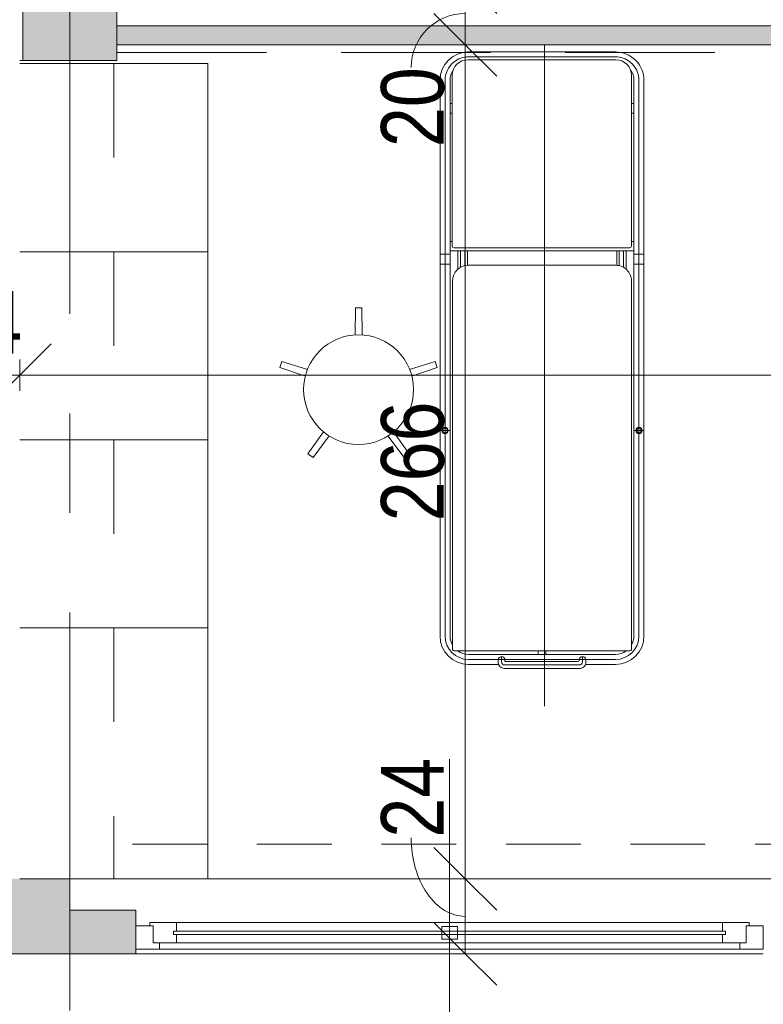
# Model space of a CAD drawing. Header units: centimetres. Extents: x -1631 to 21770, y -8842 to 3590.
# Tile 3 of 133: x -1229 to -992, y 92 to 406. Entities that reach past the tile are written whole.
import ezdxf

# ---------------------------------------------------------------- set-up
doc = ezdxf.new("R2010")
doc.units = ezdxf.units.CM
for name, pattern in [('Dash', [60, 30, -30]), ('Oś', [222.25, 127, -31.75, 31.75, -31.75]), ('Ponad', [39.688, 23.813, -15.875]), ('Ukryte', [71.438, 47.625, -23.813])]:
    doc.linetypes.add(name, pattern=pattern)
for name, color, linetype, lineweight in [('A-ANNO-DIMS', 211, 'Continuous', 13), ('A-ANNO-DIMS-100', 211, 'Continuous', 13), ('A-DETL-HDLN', 90, 'Ukryte', 9), ('A-DETL-THIN', 151, 'Continuous', 9), ('A-FLOR-OVHD', 1, 'Ponad', 9), ('A-GLAZ', 151, 'Continuous', 13), ('A-GLAZ-IDEN', 152, 'Continuous', 13), ('A-WALL', 113, 'Continuous', 13), ('A-WALL-PATT', 111, 'Continuous', 13), ('I-FURN', 30, 'Continuous', 9), ('Q-SPCQ', 91, 'Continuous', 9), ('S-COLS', 52, 'Continuous', 13), ('S-GRID', 1, 'Continuous', 13)]:
    doc.layers.add(name, color=color, linetype=linetype, lineweight=lineweight)
doc.styles.add('Arial Narrow_5', font='ARIALN.TTF', dxfattribs={"height": 20})
doc.styles.add('Arial_13', font='arial.ttf', dxfattribs={"height": 0.2})
doc.dimstyles.new('Diagonal_1_100__0__wewnętrzne', dxfattribs={"dimscale": 30.48, "dimtxt": 20.468619, "dimasz": 0.656168, "dimexe": 0.164042, "dimexo": 0.0625, "dimgap": 0.032808, "dimtad": 1, "dimdec": 0, "dimdsep": 46, "dimtxsty": 'Arial Narrow_5', "dimblk1": 'OBLIQUE', "dimblk2": 'OBLIQUE', "dimsah": 1, "dimcen": 0.09, "dimazin": 0, "dimtfac": 1, "dimtdec": 4, "dimtix": 1, "dimtmove": 0, "dimatfit": 3, "dimfxl": 0, "dimtvp": 1, "dimtolj": 1, "dimtzin": 0, "dimarcsym": 0})
doc.dimstyles.new('Diagonal_1_100__0__wewnętrzne_1', dxfattribs={"dimscale": 30.48, "dimtxt": 20.468619, "dimasz": 0.656168, "dimexe": 0.164042, "dimexo": 0.0625, "dimgap": 0.032808, "dimtad": 1, "dimdec": 0, "dimdsep": 46, "dimtxsty": 'Arial Narrow_5', "dimblk1": 'OBLIQUE', "dimblk2": 'OBLIQUE', "dimsah": 1, "dimcen": 0.09, "dimazin": 0, "dimtfac": 1, "dimtdec": 4, "dimtix": 1, "dimtmove": 1, "dimatfit": 3, "dimfxl": 0, "dimtvp": 1, "dimtolj": 1, "dimtzin": 0, "dimarcsym": 0})
doc.dimstyles.new('Diagonal_1_100__0__wewnętrzne_2', dxfattribs={"dimscale": 30.48, "dimtxt": 20.468619, "dimasz": 0.656168, "dimexe": 0.164042, "dimexo": 0.0625, "dimgap": 0.032808, "dimtad": 1, "dimdec": 0, "dimdsep": 46, "dimtxsty": 'Arial Narrow_5', "dimblk1": 'OBLIQUE', "dimblk2": 'OBLIQUE', "dimsah": 1, "dimcen": 0.09, "dimazin": 0, "dimtfac": 1, "dimtdec": 4, "dimtix": 1, "dimtmove": 2, "dimatfit": 3, "dimfxl": 0, "dimtvp": 1, "dimtolj": 1, "dimtzin": 0, "dimarcsym": 0})

# ---------------------------------------------------------------- blocks, each defined once
blk = doc.blocks.new('M_Concrete-Square-Column - 300 x 300mm-1795931-6_piętro IV __13_80 m_ - stan projektowany')
at = {"layer": 'S-COLS', "lineweight": 9}
blk.add_hatch(color=254, dxfattribs=at).paths.add_polyline_path([(15, -15), (15, 15), (-15, 15), (-15, -15)], flags=0)
for p, q in [((15, 15), (-15, 15)), ((-15, 15), (-15, -15)), ((15, -15), (15, 15)), ((-15, -15), (15, -15))]:
    blk.add_line(p, q, dxfattribs=at)
blk = doc.blocks.new('Blat - Blat-2328147-6_piętro IV __13_80 m_ - stan projektowany')
at = {"layer": 'I-FURN', "linetype": 'Dash'}
for p, q in [((260, 0), (260, -30)), ((260, -30), (0, -30))]:
    blk.add_line(p, q, dxfattribs=at)
blk = doc.blocks.new('Blat - Blat-V6-6_piętro IV __13_80 m_ - stan projektowany')
at = {"layer": 'I-FURN'}
for p, q in [((80, 0), (80, -60)), ((80, -60), (0, -60))]:
    blk.add_line(p, q, dxfattribs=at)
blk = doc.blocks.new('Blat - Blat-2328141-6_piętro IV __13_80 m_ - stan projektowany')
at = {"layer": 'I-FURN'}
for p, q in [((0, -60), (0, 0)), ((60, 0), (60, -60)), ((60, -60), (0, -60))]:
    blk.add_line(p, q, dxfattribs=at)
blk = doc.blocks.new('stół zabiegowy SZ-02 198x65 - stół zabiegowy SZ-02 198x65-V10-6_piętro IV __13_80 m_ - stan projektowany')
at = {"layer": 'Q-SPCQ'}
for p, q in [((74.99, 33.26), (-102.21, 33.26)), ((74.99, 31.66), (-102.21, 31.66)), ((-36.68, 33.06), (-36.68, 30.26)), ((16.4, 33.26), (16.4, 30.06)), ((19.59, 33.26), (19.59, 30.06)), ((-107, -27.24), (-107, 28.76)), ((11.01, 29.26), (-106.5, 29.26)), ((-102.21, 30.06), (74.99, 30.06)), ((20.59, -28.54), (20.59, 30.06)), ((21.58, 28.85), (21.58, -27.24)), ((76.59, 29.35), (22.08, 29.35)), ((23.59, 30.06), (23.59, 29.35)), ((64.59, 30.06), (64.59, 29.35)), ((67.59, 29.35), (67.59, 30.06)), ((20.59, 27.56), (14.77, 27.56)), ((20.59, 26.76), (15.34, 26.76)), ((15.89, 25.36), (20.59, 25.36)), ((-111.31, 24.16), (-111.31, 14.62)), ((-109.71, 24.16), (-109.71, 0.76)), ((-108.11, 24.16), (-108.11, -22.64)), ((16, 24.56), (20.59, 24.56)), ((16.01, -22.74), (16.01, 24.26)), ((81.59, -22.74), (81.59, 24.35)), ((82.49, 24.16), (82.49, -22.64)), ((84.09, 24.16), (84.09, -22.64)), ((-112.56, -11.24), (-112.56, 12.76)), ((-111.46, 12.66), (-111.46, -11.14)), ((-110.56, 14.76), (-109.71, 14.76)), ((-110.46, 13.66), (-109.11, 13.66)), ((-110.16, 12.56), (-109.71, 12.56)), ((-110.36, -10.84), (-110.36, 12.36)), ((-124.56, 0), (86.35, 0)), ((-109.71, 0.76), (-109.71, -22.64)), ((-108.11, 2.01), (-107, 2.01)), ((-108.11, -0.49), (-107, -0.49)), ((-110.46, -12.14), (-109.11, -12.14)), ((-110.16, -11.04), (-109.71, -11.04)), ((-111.31, -22.64), (-111.31, -13.09)), ((-110.56, -13.24), (-109.71, -13.24)), ((15.89, -23.84), (20.59, -23.84)), ((16, -23.04), (20.59, -23.04)), ((-106.5, -27.74), (11.01, -27.74)), ((20.59, -26.04), (14.77, -26.04)), ((20.59, -25.24), (15.34, -25.24)), ((22.08, -27.74), (76.59, -27.74)), ((23.59, -28.54), (23.59, -27.82)), ((64.59, -28.54), (64.59, -27.82)), ((67.59, -27.82), (67.59, -28.54)), ((-102.21, -28.54), (74.99, -28.54)), ((74.99, -30.14), (-102.21, -30.14)), ((-36.68, -31.54), (-36.68, -28.74)), ((16.4, -31.74), (16.4, -28.54)), ((19.59, -31.74), (19.59, -28.54)), ((74.99, -31.74), (-102.21, -31.74))]:
    blk.add_line(p, q, dxfattribs=at)
for centre, radius in [((-36.68, 31.66), 0.999), ((-36.68, 31.66), 0.727), ((-36.68, -30.14), 0.999), ((-36.68, -30.14), 0.727)]:
    blk.add_circle(centre, radius, dxfattribs=at)
for centre, radius, start, end in [((-102.21, 24.16), 9.1, 90, 180), ((-102.21, 24.16), 7.5, 90, 180), ((74.99, 24.16), 9.1, 0, 90), ((74.99, 24.16), 7.5, 38.9891, 90), ((-106.5, 28.76), 0.5, 90, 180), ((-102.21, 24.16), 5.9, 90, 120.1847), ((11.01, 24.26), 5, 360, 90), ((22.08, 28.85), 0.5, 90, 180), ((74.99, 24.16), 5.9, 55.7775, 90), ((76.59, 24.35), 5, 360, 90), ((74.99, 24.16), 7.5, 0, 38.7517), ((-102.21, 24.16), 5.9, 144.3302, 180), ((-110.56, 12.76), 2, 90, 180), ((-110.46, 12.66), 1, 90, 180), ((-110.16, 12.36), 0.2, 90, 180), ((-109.95, 13.66), 1.13, 282.5834, 77.4166), ((-110.56, -11.24), 2, 174.2608, 270), ((-110.46, -11.14), 1, 180, 270), ((-109.95, -12.14), 1.13, 282.5834, 77.4166), ((-102.21, -22.64), 9.1, 180, 270), ((-102.21, -22.64), 7.5, 180, 270), ((-102.21, -22.64), 5.9, 180, 215.6698), ((11.01, -22.74), 5, 270, 0), ((74.99, -22.64), 9.1, 270, 0), ((76.59, -22.74), 5, 270, 360), ((74.99, -22.64), 7.5, 321.2483, 0), ((-106.5, -27.24), 0.5, 180, 270), ((-102.21, -22.64), 5.9, 239.8153, 270), ((22.08, -27.24), 0.5, 180, 270), ((74.99, -22.64), 7.5, 270, 321.0109), ((74.99, -22.64), 5.9, 270, 304.2225)]:
    blk.add_arc(centre, radius, start, end, dxfattribs=at)
blk = doc.blocks.new('stołek obrotowy WG-03 śr_32cm - stołek obrotowy WG-03 śr_32cm-850736-6_piętro IV __13_80 m_ - stan projektowany')
at = {"layer": 'Q-SPCQ'}
for p, q in [((-1, 26.05), (-1.11, 17.46)), ((1, 26.05), (-1, 26.05)), ((1.11, 17.46), (1, 26.05)), ((-24.46, 9), (-25.08, 7.1)), ((-25.08, 7.1), (-16.95, 4.34)), ((-16.27, 6.45), (-24.46, 9)), ((24.46, 9), (16.27, 6.45)), ((16.95, 4.34), (25.08, 7.1)), ((25.08, 7.1), (24.46, 9)), ((-11.16, -13.48), (-16.12, -20.48)), ((-14.5, -21.66), (-9.37, -14.78)), ((9.37, -14.78), (14.5, -21.66)), ((16.12, -20.48), (11.16, -13.48)), ((-16.12, -20.48), (-14.5, -21.66)), ((14.5, -21.66), (16.12, -20.48))]:
    blk.add_line(p, q, dxfattribs=at)
blk.add_circle((0, 0), 17.5, dxfattribs=at)
blk = doc.blocks.new('Okno - automatyczna etykieta - 200x165 _projektowane_-2623157-6_piętro IV __13_80 m_ - stan projektowany')
at = {"layer": 'A-GLAZ'}
for p, q in [((-92.5, 5.5), (-100, 5.5)), ((-100, 5.5), (-100, -2)), ((-100, 5.5), (100, 5.5)), ((-87, 3.5), (-94.5, 3.5)), ((-94.5, 3.5), (-94.5, -2)), ((-94.5, -2), (-94.5, 3.5)), ((-94.5, 3.5), (-92.5, 3.5)), ((-92.5, 3.5), (-92.5, 5.5)), ((92.5, 5.5), (-92.5, 5.5)), ((-87, 0.75), (-87, 3.5)), ((87, 3.5), (-87, 3.5)), ((94.5, 3.5), (87, 3.5)), ((87, 3.5), (87, 0.75)), ((100, 5.5), (92.5, 5.5)), ((92.5, 5.5), (92.5, 3.5)), ((92.5, 3.5), (94.5, 3.5)), ((94.5, -2), (94.5, 3.5)), ((94.5, 3.5), (94.5, -2)), ((100, -2), (100, 5.5)), ((88, 0.75), (-88, 0.75)), ((-88, 0.75), (-88, -0.25)), ((-88, -0.25), (-88, 0.75)), ((-88, 0.75), (-87, 0.75)), ((2.5, 2.25), (-2.5, 2.25)), ((-2.5, 2.25), (-2.5, -1.75)), ((2.5, -1.75), (2.5, 2.25)), ((87, 0.75), (88, 0.75)), ((88, -0.25), (88, 0.75)), ((88, 0.75), (88, -0.25)), ((-100, -2), (-94.5, -2)), ((-94.5, -2), (-95.5, -2)), ((-95.5, -2), (-95.5, -3)), ((-95.5, -3), (-87, -3)), ((-88, -0.25), (88, -0.25)), ((-87, -0.25), (-88, -0.25)), ((-87, -3), (-87, -0.25)), ((87, -3), (-87, -3)), ((-2.5, -1.75), (2.5, -1.75)), ((87, -0.25), (87, -3)), ((88, -0.25), (87, -0.25)), ((87, -3), (95.5, -3)), ((95.5, -2), (94.5, -2)), ((94.5, -2), (100, -2)), ((95.5, -3), (95.5, -2))]:
    blk.add_line(p, q, dxfattribs=at)
blk = doc.blocks.new('DIMBLOCK76-6_piętro IV __13_80 m_ - stan projektowany')
at = {"layer": 'A-ANNO-DIMS-100', "transparency": 16777216}
for p, q in [((-1086.6, 132.33), (-1096.6, 142.33)), ((-1091.6, 132.33), (-1081.6, 132.33)), ((-1086.6, 132.33), (-1091.6, 132.33)), ((-1086.6, 108.33), (-1086.6, 132.33)), ((-1086.6, 132.33), (-1076.6, 122.33)), ((-1086.6, 108.33), (-1096.6, 118.33)), ((-1091.6, 108.33), (-1081.6, 108.33)), ((-1086.6, 108.33), (-1091.6, 108.33)), ((-1086.6, 108.33), (-1076.6, 98.33))]:
    blk.add_line(p, q, dxfattribs=at)
blk.add_ellipse((-1086.6, 145.42), major_axis=(0, 25.09), ratio=0.687265, start_param=1.570796, end_param=3.141593, dxfattribs=at)
at = {"layer": 'A-ANNO-DIMS-100', "color": 0, "transparency": 16777216, "insert": (-1113.45, 145.42), "char_height": 20, "width": 30.4105, "attachment_point": 1, "rotation": 90, "line_spacing_factor": 0.974696, "style": 'Arial Narrow_5'}
blk.add_mtext('24', dxfattribs=at)
blk = doc.blocks.new('_Oblique')
at = {"color": 0, "linetype": 'ByBlock', "lineweight": -2}
blk.add_line((-0.5, -0.5), (0.5, 0.5), dxfattribs=at)
blk = doc.blocks.new('DIMBLOCK77-6_piętro IV __13_80 m_ - stan projektowany')
at = {"layer": 'A-ANNO-DIMS-100', "transparency": 16777216}
for p, q in [((-1086.6, 398.33), (-1096.6, 408.33)), ((-1091.6, 398.33), (-1081.6, 398.33)), ((-1086.6, 398.33), (-1091.6, 398.33)), ((-1086.6, 132.33), (-1086.6, 398.33)), ((-1086.6, 398.33), (-1076.6, 388.33)), ((-1086.6, 132.33), (-1096.6, 142.33)), ((-1091.6, 132.33), (-1081.6, 132.33)), ((-1086.6, 132.33), (-1091.6, 132.33)), ((-1086.6, 132.33), (-1076.6, 122.33))]:
    blk.add_line(p, q, dxfattribs=at)
at = {"layer": 'A-ANNO-DIMS-100', "color": 0, "transparency": 16777216, "insert": (-1113.45, 246.32), "char_height": 20, "width": 45.6158, "attachment_point": 1, "rotation": 90, "line_spacing_factor": 0.974696, "style": 'Arial Narrow_5'}
blk.add_mtext('266', dxfattribs=at)
blk = doc.blocks.new('DIMBLOCK78-6_piętro IV __13_80 m_ - stan projektowany')
at = {"layer": 'A-ANNO-DIMS-100', "transparency": 16777216}
for p, q in [((-1086.6, 418.33), (-1096.6, 428.33)), ((-1091.6, 418.33), (-1081.6, 418.33)), ((-1086.6, 418.33), (-1091.6, 418.33)), ((-1086.6, 398.33), (-1086.6, 418.33)), ((-1086.6, 418.33), (-1076.6, 408.33)), ((-1086.6, 398.33), (-1096.6, 408.33)), ((-1091.6, 398.33), (-1081.6, 398.33)), ((-1086.6, 398.33), (-1091.6, 398.33)), ((-1086.6, 398.33), (-1076.6, 388.33))]:
    blk.add_line(p, q, dxfattribs=at)
blk.add_ellipse((-1086.6, 391.03), major_axis=(0, 17.3), ratio=0.996788, start_param=0, end_param=1.570796, dxfattribs=at)
at = {"layer": 'A-ANNO-DIMS-100', "color": 0, "transparency": 16777216, "insert": (-1113.45, 365.68), "char_height": 20, "width": 30.4105, "attachment_point": 1, "rotation": 90, "line_spacing_factor": 0.974696, "style": 'Arial Narrow_5'}
blk.add_mtext('20', dxfattribs=at)
blk = doc.blocks.new('DIMBLOCK102-6_piętro IV __13_80 m_ - stan projektowany')
at = {"layer": 'A-ANNO-DIMS-100', "transparency": 16777216}
for p, q in [((-1228.62, 292.9), (-1218.62, 302.9)), ((-567.62, 292.9), (-557.62, 302.9)), ((-1228.62, 287.9), (-1228.62, 297.9)), ((-567.62, 287.9), (-567.62, 297.9)), ((-1228.62, 292.9), (-1238.62, 282.9)), ((-567.62, 292.9), (-1228.62, 292.9)), ((-1228.62, 292.9), (-1228.62, 287.9)), ((-567.62, 292.9), (-577.62, 282.9)), ((-567.62, 292.9), (-567.62, 287.9))]:
    blk.add_line(p, q, dxfattribs=at)
at = {"layer": 'A-ANNO-DIMS-100', "color": 0, "transparency": 16777216, "insert": (-950.55, 319.75), "char_height": 20, "width": 45.6158, "attachment_point": 1, "line_spacing_factor": 0.974696, "style": 'Arial Narrow_5'}
blk.add_mtext('661', dxfattribs=at)
blk = doc.blocks.new('DIMBLOCK103-6_piętro IV __13_80 m_ - stan projektowany')
at = {"layer": 'A-ANNO-DIMS-100', "transparency": 16777216}
for p, q in [((-1252.62, 292.9), (-1242.62, 302.9)), ((-1228.62, 292.9), (-1218.62, 302.9)), ((-1252.62, 287.9), (-1252.62, 297.9)), ((-1228.62, 287.9), (-1228.62, 297.9)), ((-1252.62, 292.9), (-1262.62, 282.9)), ((-1228.62, 292.9), (-1252.62, 292.9)), ((-1252.62, 292.9), (-1252.62, 287.9)), ((-1228.62, 292.9), (-1238.62, 282.9)), ((-1228.62, 292.9), (-1228.62, 287.9))]:
    blk.add_line(p, q, dxfattribs=at)
at = {"layer": 'A-ANNO-DIMS-100', "color": 0, "transparency": 16777216, "insert": (-1253.29, 319.75), "char_height": 20, "width": 30.4105, "attachment_point": 1, "line_spacing_factor": 0.974696, "style": 'Arial Narrow_5'}
blk.add_mtext('24', dxfattribs=at)
blk = doc.blocks.new('Okno_LD_typ 100 - metka _ wys_parapetu-2491833-6_piętro IV __13_80 m_ - stan projektowany')
at = {"layer": 'A-GLAZ-IDEN'}
blk.add_line((0, 1.8925), (0, -0.3919), dxfattribs=at)
blk.add_circle((0, -0.0919), 0.3, dxfattribs=at)
at = {"layer": 'A-GLAZ-IDEN', "insert": (0.4711, 0.6634), "char_height": 0.2, "width": 0.48783, "attachment_point": 3, "rotation": 90, "line_spacing_factor": 0.936439, "style": 'Arial_13', "bg_fill": 3, "box_fill_scale": 1.25, "bg_fill_color": 256, "bg_fill_true_color": 13158600, "bg_fill_transparency": 0}
blk.add_mtext('\\pt1.27,2.54,3.81,5.08,6.35,7.62,8.89,10.16,11.43,12.7,13.97,15.24,16.51,17.78,19.05,20.32,21.59,22.86,24.13,25.4,26.67,27.94,29.21,30.48,31.75,33.02,34.29,35.56,36.83,38.1,39.37,40.64;hp= ', dxfattribs=at)

msp = doc.modelspace()

# ---------------------------------------------------------------- hatches: boundary and pattern name
at = {"layer": 'A-WALL-PATT'}
for points in [[(-720.62, 398.33), (-720.62, 404.33), (-1197.62, 404.33), (-1197.62, 398.33), (-1083.22, 398.33)], [(-1252.62, 108.33), (-1212.62, 108.33), (-1212.62, 132.33), (-1252.62, 132.33)]]:
    msp.add_hatch(color=9, dxfattribs=at).paths.add_polyline_path(points, flags=0)
h = msp.add_hatch(color=9, dxfattribs=at)
h.paths.add_polyline_path([(-1212.62, 108.33), (-1191.62, 108.33), (-1191.62, 122.33), (-1212.62, 122.33), (-1212.62, 109.83)], flags=0)
h.paths.add_polyline_path([(-987.62, 108.33), (-917.62, 108.33), (-917.62, 122.33), (-987.62, 122.33)], flags=0)
h.paths.add_polyline_path([(-692.62, 108.33), (-692.62, 122.33), (-713.62, 122.33), (-713.62, 108.33)], flags=0)

# ---------------------------------------------------------------- linework, layer by layer
at = {"layer": 'A-DETL-HDLN'}
msp.add_line((-1197.62, 395.83), (1172.38, 395.83), dxfattribs=at)
at = {"layer": 'A-DETL-THIN'}
msp.add_line((-1212.62, 393.33), (-1212.62, 423.33), dxfattribs=at)
at = {"layer": 'A-FLOR-OVHD'}
msp.add_line((-692.62, 143.33), (-1197.62, 143.33), dxfattribs=at)
at = {"layer": 'A-WALL', "lineweight": 9}
for p, q in [((-720.62, 404.33), (-1197.62, 404.33)), ((-1197.62, 398.33), (-708.62, 398.33)), ((-1228.62, 393.33), (-1227.62, 393.33)), ((-1228.62, 132.33), (-567.62, 132.33)), ((-1212.62, 122.33), (-1212.62, 132.33)), ((-1191.62, 122.33), (-1212.62, 122.33)), ((-1191.62, 117.33), (-1191.62, 122.33)), ((-991.62, 108.33), (-1252.62, 108.33)), ((-1191.62, 108.33), (-1191.62, 109.83))]:
    msp.add_line(p, q, dxfattribs=at)
at = {"layer": 'S-GRID', "linetype": 'Oś'}
msp.add_line((-1212.62, 2884.27), (-1212.62, 27.13), dxfattribs=at)

# ---------------------------------------------------------------- block references
at = {"layer": 'A-GLAZ', "rotation": 180}
msp.add_blockref('Okno - automatyczna etykieta - 200x165 _projektowane_-2623157-6_piętro IV __13_80 m_ - stan projektowany', (-1091.62, 115.33), dxfattribs=at)
at = {"layer": 'I-FURN', "linetype": 'Dash', "rotation": 90.00000000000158}
msp.add_blockref('Blat - Blat-2328147-6_piętro IV __13_80 m_ - stan projektowany', (-1228.62, 132.33), dxfattribs=at)
at = {"layer": 'I-FURN', "rotation": 90.00000000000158}
for name, p in [('Blat - Blat-2328141-6_piętro IV __13_80 m_ - stan projektowany', (-1228.62, 332.33)), ('Blat - Blat-2328141-6_piętro IV __13_80 m_ - stan projektowany', (-1228.62, 272.33)), ('Blat - Blat-2328141-6_piętro IV __13_80 m_ - stan projektowany', (-1228.62, 212.33)), ('Blat - Blat-V6-6_piętro IV __13_80 m_ - stan projektowany', (-1228.62, 132.33))]:
    msp.add_blockref(name, p, dxfattribs=at)
at = {"layer": 'Q-SPCQ', "rotation": 90.00000000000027}
msp.add_blockref('stół zabiegowy SZ-02 198x65 - stół zabiegowy SZ-02 198x65-V10-6_piętro IV __13_80 m_ - stan projektowany', (-1061.39, 311.97), dxfattribs=at)
at = {"layer": 'Q-SPCQ'}
msp.add_blockref('stołek obrotowy WG-03 śr_32cm - stołek obrotowy WG-03 śr_32cm-850736-6_piętro IV __13_80 m_ - stan projektowany', (-1120.62, 288.33), dxfattribs=at)
at = {"layer": 'S-COLS', "lineweight": 9}
msp.add_blockref('M_Concrete-Square-Column - 300 x 300mm-1795931-6_piętro IV __13_80 m_ - stan projektowany', (-1212.62, 408.33), dxfattribs=at)

# ---------------------------------------------------------------- dimensions: what is measured, and where the dimension line sits
at = {"layer": 'A-ANNO-DIMS'}
for base, p1, p2, override, picture, middle in [((-1086.6, 418.33), (-1091.6, 398.33), (-1091.6, 418.33), {"dimpost": '<>', "dimfxl": 20}, 'DIMBLOCK78-6_piętro IV __13_80 m_ - stan projektowany', (-1100.12, 380.89)), ((-1086.6, 132.33), (-1091.6, 108.33), (-1091.6, 132.33), {"dimpost": '<>', "dimfxl": 24}, 'DIMBLOCK76-6_piętro IV __13_80 m_ - stan projektowany', (-1100.12, 160.62))]:
    dim = msp.add_linear_dim(base=base, p1=p1, p2=p2, angle=90, dimstyle='Diagonal_1_100__0__wewnętrzne_1', override=override, dxfattribs=at)
    dim.commit()
    dim.dimension.update_dxf_attribs({"geometry": picture, "text_midpoint": middle, "dimtype": 160, "text_rotation": 90})
dim = msp.add_linear_dim(base=(-1086.6, 398.33), p1=(-1091.6, 132.33), p2=(-1091.6, 398.33), angle=90, dimstyle='Diagonal_1_100__0__wewnętrzne', override={"dimpost": '<>', "dimfxl": 266}, dxfattribs=at)
dim.commit()
dim.dimension.update_dxf_attribs({"geometry": 'DIMBLOCK77-6_piętro IV __13_80 m_ - stan projektowany', "text_midpoint": (-1097.81, 265.33)})
dim = msp.add_linear_dim(base=(-1252.62, 292.9), p1=(-1228.62, 287.9), p2=(-1252.62, 287.9), dimstyle='Diagonal_1_100__0__wewnętrzne', override={"dimpost": '<>', "dimfxl": 24}, dxfattribs=at)
dim.commit()
dim.dimension.update_dxf_attribs({"geometry": 'DIMBLOCK103-6_piętro IV __13_80 m_ - stan projektowany', "text_midpoint": (-1240.62, 303.94)})
dim = msp.add_linear_dim(base=(-1228.62, 292.9), p1=(-567.62, 287.9), p2=(-1228.62, 287.9), dimstyle='Diagonal_1_100__0__wewnętrzne_2', override={"dimpost": '<>', "dimfxl": 661}, dxfattribs=at)
dim.commit()
dim.dimension.update_dxf_attribs({"geometry": 'DIMBLOCK102-6_piętro IV __13_80 m_ - stan projektowany', "text_midpoint": (-927.74, 306.41), "dimtype": 160, "text_rotation": 360})

# ---------------------------------------------------------------- next in the draw order: block references
at = {"layer": 'A-GLAZ-IDEN', "xscale": 99.99999999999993, "yscale": 99.99999999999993, "zscale": 99.99999999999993}
msp.add_blockref('Okno_LD_typ 100 - metka _ wys_parapetu-2491833-6_piętro IV __13_80 m_ - stan projektowany', (-1091.62, -18.79), dxfattribs=at)

doc.saveas('drawing.dxf')
